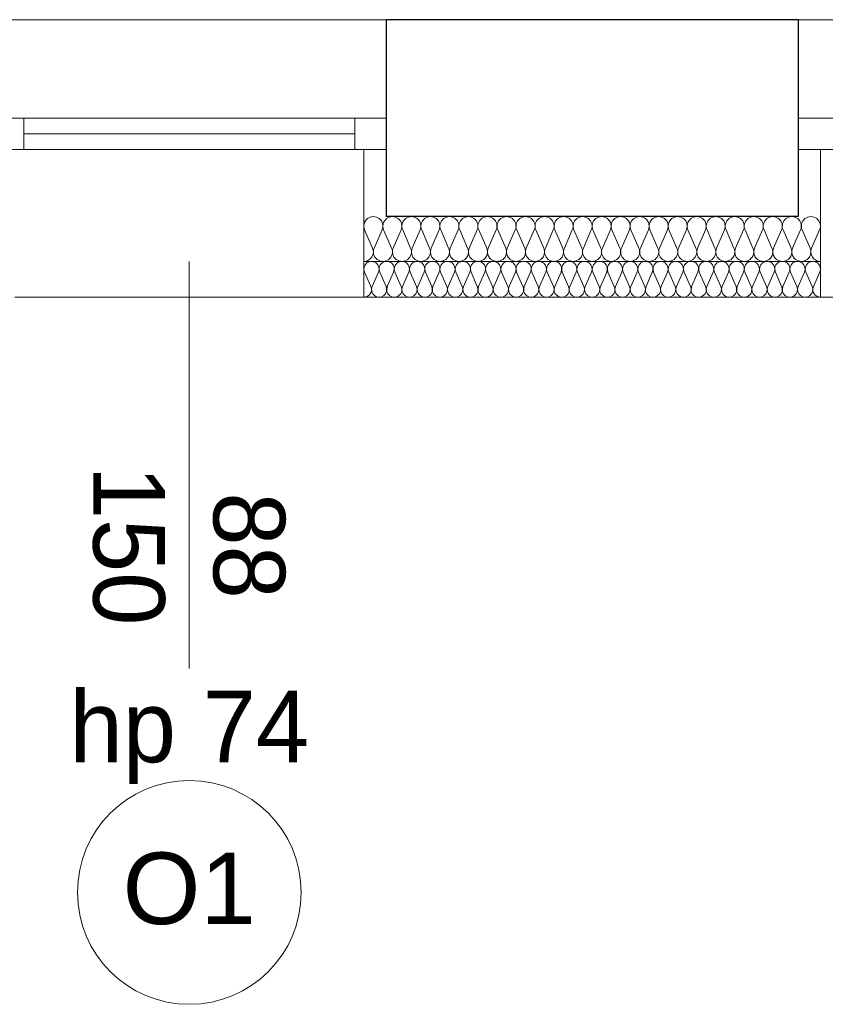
# Model space of a CAD drawing. Extents: x -613240 to -325500, y -25863 to 152403.
# Tile 143 of 254: x -427984 to -426184, y 57153 to 59353. Entities that reach past the tile are written whole.
import ezdxf

# ---------------------------------------------------------------- set-up
doc = ezdxf.new("R2010")
doc.units = 0
doc.header["$MEASUREMENT"] = 0
doc.layers.add('Arch ocieplenie', color=7, linetype='Continuous')
doc.layers.add('Inwent Izolacje', color=7, linetype='Continuous')
for name, color, linetype, lineweight, true_color in [('Arch ocieplenie_Nr_Pióra__9', 7, 'Continuous', 13, 0x3dad99), ('Arch opisy okien_Nr_Pióra__9', 7, 'Continuous', 13, 0x3dad99), ('Arch opisy_Nr_Pióra__9', 7, 'Continuous', 13, 0x3dad99), ('Arch wykończenie_Nr_Pióra__3', 7, 'Continuous', 18, 0xff6600), ('Inwent Izolacje_Nr_Pióra__2', 7, 'Continuous', 13, 0x7f7f7f), ('INWENT.ŚCIANY_Nr_Pióra__2', 7, 'Continuous', 13, 0x7f7f7f)]:
    doc.layers.add(name, color=color, linetype=linetype, lineweight=lineweight, true_color=true_color)
for name, color, linetype, lineweight in [('INWENT. OKNA_Nr_Pióra__21', 7, 'Continuous', 9), ('INWENT. OKNA_Nr_Pióra__5', 7, 'Continuous', 13), ('INWENT.ŚCIANY_Nr_Pióra__1', 7, 'Continuous', 25), ('INWENT.ŚCIANY_Nr_Pióra__21', 7, 'Continuous', 9)]:
    doc.layers.add(name, color=color, linetype=linetype, lineweight=lineweight)
doc.styles.add('GENERATED_STYLE_10', font='arial.ttf')
doc.styles.add('GENERATED_STYLE_5', font='txt')

# ---------------------------------------------------------------- blocks, each defined once
blk = doc.blocks.new('Izolacja cieplna 14_194', base_point=(-427214.9, 58732.6))
at = {"layer": 'Arch ocieplenie_Nr_Pióra__9', "linetype": 'Continuous'}
for p, q in [((-427213.5, 58788.8), (-427199.4, 58756.5)), ((-427196.5, 58756.5), (-427182.4, 58788.8)), ((-427179.5, 58788.8), (-427165.4, 58756.5)), ((-427162.5, 58756.5), (-427148.4, 58788.8)), ((-427145.5, 58788.8), (-427131.4, 58756.5)), ((-427128.5, 58756.5), (-427114.4, 58788.8)), ((-427111.5, 58788.8), (-427097.4, 58756.5)), ((-427094.5, 58756.5), (-427080.4, 58788.8)), ((-427077.5, 58788.8), (-427063.4, 58756.5)), ((-427060.5, 58756.5), (-427046.4, 58788.8)), ((-427043.5, 58788.8), (-427029.4, 58756.5)), ((-427026.5, 58756.5), (-427012.4, 58788.8)), ((-427009.5, 58788.8), (-426995.4, 58756.5)), ((-426992.5, 58756.5), (-426978.4, 58788.8)), ((-426975.5, 58788.8), (-426961.4, 58756.5)), ((-426958.5, 58756.5), (-426944.4, 58788.8)), ((-426941.5, 58788.8), (-426927.4, 58756.5)), ((-426924.5, 58756.5), (-426910.4, 58788.8)), ((-426907.5, 58788.8), (-426893.4, 58756.5)), ((-426890.5, 58756.5), (-426876.4, 58788.8)), ((-426873.5, 58788.8), (-426859.4, 58756.5)), ((-426856.5, 58756.5), (-426842.4, 58788.8)), ((-426839.5, 58788.8), (-426825.4, 58756.5)), ((-426822.5, 58756.5), (-426808.4, 58788.8)), ((-426805.5, 58788.8), (-426791.4, 58756.5)), ((-426788.5, 58756.5), (-426774.4, 58788.8)), ((-426771.5, 58788.8), (-426757.4, 58756.5)), ((-426754.5, 58756.5), (-426740.4, 58788.8)), ((-426737.5, 58788.8), (-426723.4, 58756.5)), ((-426720.5, 58756.5), (-426706.4, 58788.8)), ((-426703.5, 58788.8), (-426689.4, 58756.5)), ((-426686.5, 58756.5), (-426672.4, 58788.8)), ((-426669.5, 58788.8), (-426655.4, 58756.5)), ((-426652.5, 58756.5), (-426638.4, 58788.8)), ((-426635.5, 58788.8), (-426621.4, 58756.5)), ((-426618.5, 58756.5), (-426604.4, 58788.8)), ((-426601.5, 58788.8), (-426587.4, 58756.5)), ((-426584.5, 58756.5), (-426570.4, 58788.8)), ((-426567.5, 58788.8), (-426553.4, 58756.5)), ((-426550.5, 58756.5), (-426536.4, 58788.8)), ((-426533.5, 58788.8), (-426519.4, 58756.5)), ((-426516.5, 58756.5), (-426502.4, 58788.8)), ((-426499.5, 58788.8), (-426485.4, 58756.5)), ((-426482.5, 58756.5), (-426468.4, 58788.8)), ((-426465.5, 58788.8), (-426451.4, 58756.5)), ((-426448.5, 58756.5), (-426434.4, 58788.8)), ((-426431.5, 58788.8), (-426417.4, 58756.5)), ((-426414.5, 58756.5), (-426400.4, 58788.8)), ((-426397.5, 58788.8), (-426383.4, 58756.5)), ((-426380.5, 58756.5), (-426366.4, 58788.8)), ((-426363.5, 58788.8), (-426349.4, 58756.5)), ((-426346.5, 58756.5), (-426332.4, 58788.8)), ((-426329.5, 58788.8), (-426315.4, 58756.5)), ((-426312.5, 58756.5), (-426298.4, 58788.8)), ((-426295.5, 58788.8), (-426281.4, 58756.5)), ((-426278.5, 58756.5), (-426264.4, 58788.8)), ((-426261.5, 58788.8), (-426247.4, 58756.5)), ((-426244.5, 58756.5), (-426230.4, 58788.8)), ((-426227.5, 58788.8), (-426213.4, 58756.5)), ((-426210.5, 58756.5), (-426196.4, 58788.8))]:
    blk.add_line(p, q, dxfattribs=at)
for centre, start_param, end_param in [((-427197.9, 58795.6), 4.299595, 8.266775), ((-427163.9, 58795.6), 4.299595, 8.266775), ((-427129.9, 58795.6), 4.299595, 8.266775), ((-427095.9, 58795.6), 4.299595, 8.266775), ((-427061.9, 58795.6), 4.299595, 8.266775), ((-427027.9, 58795.6), 4.299595, 8.266775), ((-426993.9, 58795.6), 4.299595, 8.266775), ((-426959.9, 58795.6), 4.299595, 8.266775), ((-426925.9, 58795.6), 4.299595, 8.266775), ((-426891.9, 58795.6), 4.299595, 8.266775), ((-426857.9, 58795.6), 4.299595, 8.266775), ((-426823.9, 58795.6), 4.299595, 8.266775), ((-426789.9, 58795.6), 4.299595, 8.266775), ((-426755.9, 58795.6), 4.299595, 8.266775), ((-426721.9, 58795.6), 4.299595, 8.266775), ((-426687.9, 58795.6), 4.299595, 8.266775), ((-426653.9, 58795.6), 4.299595, 8.266775), ((-426619.9, 58795.6), 4.299595, 8.266775), ((-426585.9, 58795.6), 4.299595, 8.266775), ((-426551.9, 58795.6), 4.299595, 8.266775), ((-426517.9, 58795.6), 4.299595, 8.266775), ((-426483.9, 58795.6), 4.299595, 8.266775), ((-426449.9, 58795.6), 4.299595, 8.266775), ((-426415.9, 58795.6), 4.299595, 8.266775), ((-426381.9, 58795.6), 4.299595, 8.266775), ((-426347.9, 58795.6), 4.299595, 8.266775), ((-426313.9, 58795.6), 4.299595, 8.266775), ((-426279.9, 58795.6), 4.299595, 8.266775), ((-426245.9, 58795.6), 4.299595, 8.266775), ((-426211.9, 58795.6), 4.299595, 8.266775), ((-427214.9, 58749.6), 3.141593, 5.125182), ((-427180.9, 58749.6), 1.158004, 5.125183), ((-427146.9, 58749.6), 1.158004, 5.125183), ((-427112.9, 58749.6), 1.158004, 5.125183), ((-427078.9, 58749.6), 1.158004, 5.125183), ((-427044.9, 58749.6), 1.158004, 5.125183), ((-427010.9, 58749.6), 1.158004, 5.125183), ((-426976.9, 58749.6), 1.158004, 5.125183), ((-426942.9, 58749.6), 1.158004, 5.125183), ((-426908.9, 58749.6), 1.158004, 5.125183), ((-426874.9, 58749.6), 1.158004, 5.125183), ((-426840.9, 58749.6), 1.158004, 5.125183), ((-426806.9, 58749.6), 1.158004, 5.125183), ((-426772.9, 58749.6), 1.158004, 5.125183), ((-426738.9, 58749.6), 1.158004, 5.125183), ((-426704.9, 58749.6), 1.158004, 5.125183), ((-426670.9, 58749.6), 1.158004, 5.125183), ((-426636.9, 58749.6), 1.158004, 5.125183), ((-426602.9, 58749.6), 1.158004, 5.125183), ((-426568.9, 58749.6), 1.158004, 5.125183), ((-426534.9, 58749.6), 1.158004, 5.125183), ((-426500.9, 58749.6), 1.158004, 5.125183), ((-426466.9, 58749.6), 1.158004, 5.125183), ((-426432.9, 58749.6), 1.158004, 5.125183), ((-426398.9, 58749.6), 1.158004, 5.125183), ((-426364.9, 58749.6), 1.158004, 5.125183), ((-426330.9, 58749.6), 1.158004, 5.125183), ((-426296.9, 58749.6), 1.158004, 5.125183), ((-426262.9, 58749.6), 1.158004, 5.125183), ((-426228.9, 58749.6), 1.158004, 5.125183), ((-426194.9, 58749.6), 1.158004, 3.141593)]:
    blk.add_ellipse(centre, major_axis=(0, 17), ratio=0.999165, start_param=start_param, end_param=end_param, dxfattribs=at)
blk = doc.blocks.new('Izolacja cieplna 14_311', base_point=(-427214.9, 58812.6))
at = {"layer": 'Inwent Izolacje_Nr_Pióra__2', "linetype": 'Continuous'}
for p, q in [((-427213.2, 58882.8), (-427195.5, 58842.4)), ((-427191.9, 58842.4), (-427174.2, 58882.8)), ((-427170.7, 58882.8), (-427153, 58842.4)), ((-427149.4, 58842.4), (-427131.7, 58882.8)), ((-427128.2, 58882.8), (-427110.5, 58842.4)), ((-427106.9, 58842.4), (-427089.2, 58882.8)), ((-427085.7, 58882.8), (-427068, 58842.4)), ((-427064.4, 58842.4), (-427046.7, 58882.8)), ((-427043.2, 58882.8), (-427025.5, 58842.4)), ((-427021.9, 58842.4), (-427004.2, 58882.8)), ((-427000.7, 58882.8), (-426983, 58842.4)), ((-426979.4, 58842.4), (-426961.7, 58882.8)), ((-426958.2, 58882.8), (-426940.5, 58842.4)), ((-426936.9, 58842.4), (-426919.2, 58882.8)), ((-426915.7, 58882.8), (-426898, 58842.4)), ((-426894.4, 58842.4), (-426876.7, 58882.8)), ((-426873.2, 58882.8), (-426855.5, 58842.4)), ((-426851.9, 58842.4), (-426834.2, 58882.8)), ((-426830.7, 58882.8), (-426813, 58842.4)), ((-426809.4, 58842.4), (-426791.7, 58882.8)), ((-426788.2, 58882.8), (-426770.5, 58842.4)), ((-426766.9, 58842.4), (-426749.2, 58882.8)), ((-426745.7, 58882.8), (-426728, 58842.4)), ((-426724.4, 58842.4), (-426706.7, 58882.8)), ((-426703.2, 58882.8), (-426685.5, 58842.4)), ((-426681.9, 58842.4), (-426664.2, 58882.8)), ((-426660.7, 58882.8), (-426643, 58842.4)), ((-426639.4, 58842.4), (-426621.7, 58882.8)), ((-426618.2, 58882.8), (-426600.5, 58842.4)), ((-426596.9, 58842.4), (-426579.2, 58882.8)), ((-426575.7, 58882.8), (-426558, 58842.4)), ((-426554.4, 58842.4), (-426536.7, 58882.8)), ((-426533.2, 58882.8), (-426515.5, 58842.4)), ((-426511.9, 58842.4), (-426494.2, 58882.8)), ((-426490.7, 58882.8), (-426473, 58842.4)), ((-426469.4, 58842.4), (-426451.7, 58882.8)), ((-426448.2, 58882.8), (-426430.5, 58842.4)), ((-426426.9, 58842.4), (-426409.2, 58882.8)), ((-426405.7, 58882.8), (-426388, 58842.4)), ((-426384.4, 58842.4), (-426366.7, 58882.8)), ((-426363.2, 58882.8), (-426345.5, 58842.4)), ((-426341.9, 58842.4), (-426324.2, 58882.8)), ((-426320.7, 58882.8), (-426303, 58842.4)), ((-426299.4, 58842.4), (-426281.7, 58882.8)), ((-426278.2, 58882.8), (-426260.5, 58842.4)), ((-426256.9, 58842.4), (-426239.2, 58882.8)), ((-426235.7, 58882.8), (-426218, 58842.4)), ((-426214.4, 58842.4), (-426196.7, 58882.8))]:
    blk.add_line(p, q, dxfattribs=at)
for centre, start_param, end_param in [((-427193.7, 58891.3), 4.299595, 8.266775), ((-427151.2, 58891.3), 4.299595, 8.266775), ((-427108.7, 58891.3), 4.299595, 8.266775), ((-427066.2, 58891.3), 4.299595, 8.266775), ((-427023.7, 58891.3), 4.299595, 8.266775), ((-426981.2, 58891.3), 4.299595, 8.266775), ((-426938.7, 58891.3), 4.299595, 8.266775), ((-426896.2, 58891.3), 4.299595, 8.266775), ((-426853.7, 58891.3), 4.299595, 8.266775), ((-426811.2, 58891.3), 4.299595, 8.266775), ((-426768.7, 58891.3), 4.299595, 8.266775), ((-426726.2, 58891.3), 4.299595, 8.266775), ((-426683.7, 58891.3), 4.299595, 8.266775), ((-426641.2, 58891.3), 4.299595, 8.266775), ((-426598.7, 58891.3), 4.299595, 8.266775), ((-426556.2, 58891.3), 4.299595, 8.266775), ((-426513.7, 58891.3), 4.299595, 8.266775), ((-426471.2, 58891.3), 4.299595, 8.266775), ((-426428.7, 58891.3), 4.299595, 8.266775), ((-426386.2, 58891.3), 4.299595, 8.266775), ((-426343.7, 58891.3), 4.299595, 8.266775), ((-426301.2, 58891.3), 4.299595, 8.266775), ((-426258.7, 58891.3), 4.299595, 8.266775), ((-426216.2, 58891.3), 4.299595, 8.266775), ((-427214.9, 58833.9), 3.141593, 5.125182), ((-427172.4, 58833.9), 1.158004, 5.125183), ((-427129.9, 58833.9), 1.158004, 5.125183), ((-427087.4, 58833.9), 1.158004, 5.125183), ((-427044.9, 58833.9), 1.158004, 5.125183), ((-427002.4, 58833.9), 1.158004, 5.125183), ((-426959.9, 58833.9), 1.158004, 5.125183), ((-426917.4, 58833.9), 1.158004, 5.125183), ((-426874.9, 58833.9), 1.158004, 5.125183), ((-426832.4, 58833.9), 1.158004, 5.125183), ((-426789.9, 58833.9), 1.158004, 5.125183), ((-426747.4, 58833.9), 1.158004, 5.125183), ((-426704.9, 58833.9), 1.158004, 5.125183), ((-426662.4, 58833.9), 1.158004, 5.125183), ((-426619.9, 58833.9), 1.158004, 5.125183), ((-426577.4, 58833.9), 1.158004, 5.125183), ((-426534.9, 58833.9), 1.158004, 5.125183), ((-426492.4, 58833.9), 1.158004, 5.125183), ((-426449.9, 58833.9), 1.158004, 5.125183), ((-426407.4, 58833.9), 1.158004, 5.125183), ((-426364.9, 58833.9), 1.158004, 5.125183), ((-426322.4, 58833.9), 1.158004, 5.125183), ((-426279.9, 58833.9), 1.158004, 5.125183), ((-426237.4, 58833.9), 1.158004, 5.125183), ((-426194.9, 58833.9), 1.158004, 3.141593)]:
    blk.add_ellipse(centre, major_axis=(0, 21.3), ratio=0.999163, start_param=start_param, end_param=end_param, dxfattribs=at)

msp = doc.modelspace()

# ---------------------------------------------------------------- linework, layer by layer
at = {"layer": 'Arch opisy_Nr_Pióra__9', "linetype": 'Continuous'}
msp.add_circle((-427604.9, 57402.6), 250, dxfattribs=at)
at = {"layer": 'Arch wykończenie_Nr_Pióra__3', "linetype": 'Continuous'}
for p, q in [((-427214.9, 58732.6), (-427214.9, 59062.6)), ((-426194.9, 58732.6), (-426194.9, 59062.6)), ((-427214.9, 58732.6), (-426194.9, 58732.6))]:
    msp.add_line(p, q, dxfattribs=at)
at = {"layer": 'INWENT. OKNA_Nr_Pióra__5', "linetype": 'Continuous'}
for p, q in [((-427164.9, 59132.6), (-428044.9, 59132.6)), ((-427974.9, 59062.6), (-427974.9, 59132.6)), ((-427234.9, 59062.6), (-427234.9, 59132.6)), ((-427164.9, 59062.6), (-427164.9, 59132.6)), ((-426244.9, 59062.6), (-426244.9, 59132.6)), ((-425364.9, 59132.6), (-426244.9, 59132.6)), ((-427234.9, 59097.6), (-427974.9, 59097.6)), ((-427164.9, 59062.6), (-428044.9, 59062.6)), ((-425364.9, 59062.6), (-426244.9, 59062.6)), ((-427604.9, 58812.6), (-427604.9, 57902.6))]:
    msp.add_line(p, q, dxfattribs=at)
at = {"layer": 'INWENT.ŚCIANY_Nr_Pióra__1', "linetype": 'Continuous'}
for p, q in [((-427164.9, 59352.6), (-427164.9, 58912.6)), ((-426244.9, 59352.6), (-427164.9, 59352.6)), ((-426244.9, 59352.6), (-426244.9, 58912.6)), ((-426244.9, 58912.6), (-427164.9, 58912.6))]:
    msp.add_line(p, q, dxfattribs=at)
at = {"layer": 'INWENT.ŚCIANY_Nr_Pióra__2', "linetype": 'Continuous'}
msp.add_line((-427214.9, 58812.6), (-426194.9, 58812.6), dxfattribs=at)
at = {"layer": 'INWENT.ŚCIANY_Nr_Pióra__21', "linetype": 'Continuous'}
for p, q in [((-427164.9, 59352.6), (-428044.9, 59352.6)), ((-425364.9, 59352.6), (-426244.9, 59352.6)), ((-427994.9, 58732.6), (-427214.9, 58732.6)), ((-426194.9, 58732.6), (-425414.9, 58732.6))]:
    msp.add_line(p, q, dxfattribs=at)

# ---------------------------------------------------------------- block references
at = {"layer": 'Arch ocieplenie', "color": 104, "linetype": 'Continuous', "lineweight": 13, "true_color": 0x029e21}
msp.add_blockref('Izolacja cieplna 14_194', (-427214.9, 58732.6), dxfattribs=at)
at = {"layer": 'Inwent Izolacje', "color": 104, "linetype": 'Continuous', "lineweight": 13, "true_color": 0x029e21}
msp.add_blockref('Izolacja cieplna 14_311', (-427214.9, 58812.6), dxfattribs=at)

# ---------------------------------------------------------------- texts
at = {"layer": 'Arch opisy okien_Nr_Pióra__9', "linetype": 'Continuous', "insert": (-427604.9, 57491.8), "char_height": 160, "attachment_point": 2, "style": 'GENERATED_STYLE_10'}
msp.add_mtext('{O1}', dxfattribs=at)
at = {"layer": 'INWENT. OKNA_Nr_Pióra__21', "linetype": 'Continuous', "insert": (-427390.8, 58177.6), "char_height": 160, "width": 709.227, "attachment_point": 2, "rotation": 270, "line_spacing_factor": 1.007581, "style": 'GENERATED_STYLE_5'}
msp.add_mtext('{88\\P150}', dxfattribs=at)
at = {"layer": 'INWENT. OKNA_Nr_Pióra__21', "linetype": 'Continuous', "insert": (-427604.9, 57853.3), "char_height": 160, "attachment_point": 2, "style": 'GENERATED_STYLE_5'}
msp.add_mtext('{hp 74}', dxfattribs=at)

doc.saveas('drawing.dxf')
